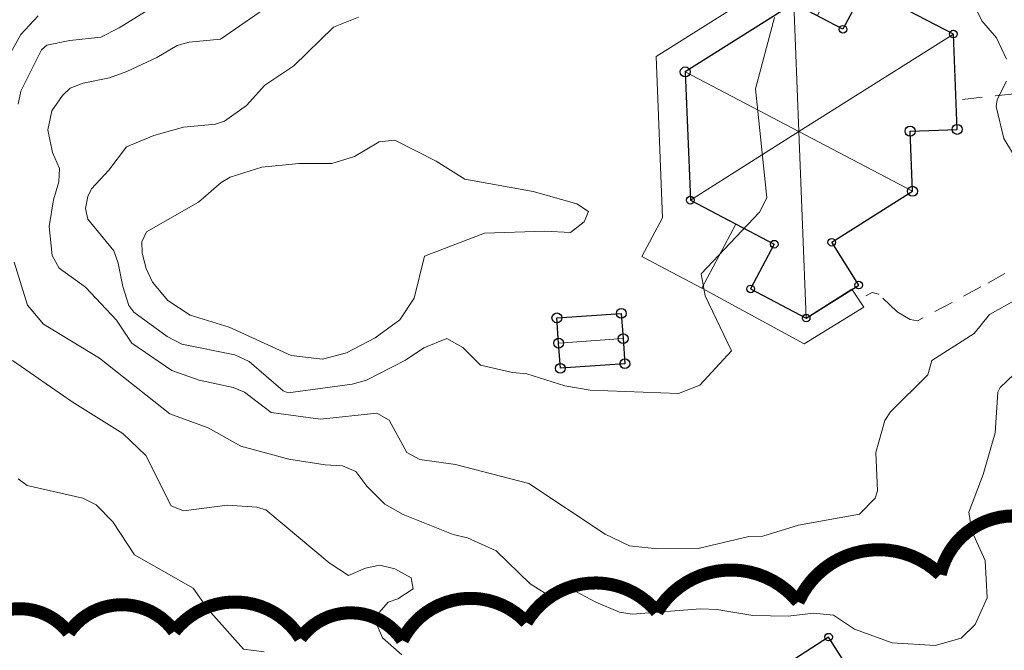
# Model space of a CAD drawing. Header units: metres. Extents: x 0 to 385757, y 0 to 6885278.
# Tile 40 of 108: x 308835 to 308911, y 6884172 to 6884221. Entities that reach past the tile are written whole.
import ezdxf

# ---------------------------------------------------------------- set-up
doc = ezdxf.new("R2010")
doc.units = ezdxf.units.M
doc.linetypes.add('STVEGKANT', pattern=[2.5, 1.5, -1])
doc.layers.add('_Tiltak avløp Selje', color=1, linetype='Continuous', true_color=0xff0000)
doc.layers.add('K--DI---HUS_PRIKK', color=7, linetype='Continuous', true_color=0x000000)
doc.layers.add('K--DI---', color=7, linetype='Continuous')
doc.layers.add('K--DI---05014--Takkant-HUS_PRIKK', color=8, linetype='Continuous')
for name, color, linetype, lineweight in [('K--DI---05061--Veranda-HUSDIV', 8, 'Continuous', 9), ('K--DI---05080--Bygningslinje-HUSDIV', 8, 'Continuous', 9), ('K--DI---07007--AnnetVegarealAvgrensning-STVEGKANT', 252, 'STVEGKANT', 20), ('K--DI---Høydekurve-KURVE', 8, 'Continuous', 9), ('K--DI---Høydekurve-TKURVE', 7, 'Continuous', 20), ('K--DI---Mønelinje-HUSDIV', 8, 'Continuous', 9)]:
    doc.layers.add(name, color=color, linetype=linetype, lineweight=lineweight)

# ---------------------------------------------------------------- blocks, each defined once
blk = doc.blocks.new('BDS199')
at = {"layer": 'K--DI---'}
blk.add_circle((0, 0), 5, dxfattribs=at)

msp = doc.modelspace()

# ---------------------------------------------------------------- linework, layer by layer
at = {"layer": '_Tiltak avløp Selje', "const_width": 0.9999999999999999}
msp.add_lwpolyline([(308914.7592563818, 6884181.65659257, 0.52056705), (308905.9438832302, 6884178.092085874, 0.52056705), (308905.9438832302, 6884178.092085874, 0.52056705), (308895.0517927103, 6884175.986795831, 0.52056705), (308895.0517927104, 6884175.986795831, 0.52056705), (308884.2319650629, 6884175.224475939, 0.52056705), (308884.2319650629, 6884175.224475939, 0.52056705), (308874.2181168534, 6884174.418611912, 0.52056705), (308874.2181168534, 6884174.418611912, 0.52056705), (308864.7128561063, 6884173.046491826, 0.52056705), (308864.7128561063, 6884173.046491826, 0.52056705), (308856.9066176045, 6884173.198771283, 0.52056705), (308856.9066176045, 6884173.198771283, 0.52056705), (308847.2342743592, 6884173.721331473, 0.52056705), (308847.2342743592, 6884173.721331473, 0.52056705), (308839.1448752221, 6884173.619737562, 0.52056705), (308839.1448752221, 6884173.619737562, 0.52056705), (308831.3096123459, 6884173.234806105, 0.52056705)], format="xyb", dxfattribs=at)
at = {"layer": 'K--DI---05014--Takkant-HUS_PRIKK'}
for points in [[(308891.41, 6884200, 35.67), (308895.67, 6884197.76, 35.67), (308899.7, 6884200.3, 35.67), (308897.63, 6884203.58, 37.11), (308903.82, 6884207.49, 37.11), (308903.63, 6884212.100000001, 37.11), (308907.24, 6884212.24, 35.77), (308906.95, 6884219.55, 35.77), (308900.17, 6884223.11, 35.77), (308898.49, 6884219.92, 37.11), (308894.72, 6884221.9, 37.11), (308886.4, 6884216.65, 37.11), (308886.79, 6884206.810000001, 37.11), (308893.22, 6884203.43, 37.11), (308891.41, 6884200, 35.67)], [(308876.56, 6884197.78, 36.18), (308881.5, 6884198.12, 36.18), (308881.64, 6884196.19, 37.13), (308881.77, 6884194.26, 36.18), (308876.83, 6884193.91, 36.18), (308876.69, 6884195.84, 37.13), (308876.56, 6884197.78, 36.18)], [(308899.09, 6884170.62, 34.31), (308897.39, 6884173.29, 34.31), (308894.77, 6884171.61, 35.56), (308892.46, 6884170.13, 34.46)]]:
    msp.add_polyline3d(points, dxfattribs=at)
at = {"layer": 'K--DI---05061--Veranda-HUSDIV', "flags": 128}
for points, elevation in [([(308890.27, 6884204.98), (308886.79, 6884206.810000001), (308886.4, 6884216.65), (308894.72, 6884221.9), (308896.5, 6884220.96), (308897.52, 6884222.9), (308894.62, 6884224.43), (308884.16, 6884217.82), (308884.65, 6884205.46), (308883.08, 6884202.49), (308887.68, 6884200.07), (308890.27, 6884204.98)], 34.87), ([(308899.18, 6884199.98), (308895.67, 6884197.76), (308891.41, 6884200), (308893.22, 6884203.43), (308890.27, 6884204.98), (308887.68, 6884200.07), (308895.52, 6884195.79), (308900.08, 6884198.61), (308899.18, 6884199.98)], 33.92)]:
    msp.add_lwpolyline(points, dxfattribs=dict(at, elevation=elevation))
at = {"layer": 'K--DI---05080--Bygningslinje-HUSDIV'}
for points in [[(308894.72, 6884221.9, 37.11), (308895.11, 6884212.07, 40.28)], [(308906.95, 6884219.55, 35.77), (308895.11, 6884212.07, 40.28)], [(308886.4, 6884216.65, 37.11), (308895.11, 6884212.07, 40.28)], [(308886.79, 6884206.810000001, 37.11), (308895.11, 6884212.07, 40.28)], [(308903.82, 6884207.49, 37.11), (308895.11, 6884212.07, 40.28)], [(308895.67, 6884197.76, 35.67), (308895.11, 6884212.07, 40.28)]]:
    msp.add_polyline3d(points, dxfattribs=at)
at = {"layer": 'K--DI---07007--AnnetVegarealAvgrensning-STVEGKANT'}
for points in [[(308916.74, 6884211.310000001, 32.36), (308915.38, 6884213.03, 32.66), (308914.48, 6884213.74, 32.84), (308912.54, 6884214.77, 33.11), (308911.64, 6884214.96, 33.28), (308907.63, 6884214.54, 33.68)], [(308916.66, 6884205.25, 32.73), (308914.74, 6884203.34, 32.95), (308913.07, 6884202.41, 33.12), (308909.05, 6884200.15, 33.47), (308904.2, 6884197.55, 33.61), (308903.63, 6884197.65, 33.61), (308902.63, 6884198.25, 33.64), (308901.23, 6884199.61, 33.67), (308900.72, 6884199.72, 33.73), (308900.24, 6884199.47, 33.73)]]:
    msp.add_polyline3d(points, dxfattribs=at)
at = {"layer": 'K--DI---Høydekurve-KURVE', "flags": 128}
for points, elevation in [([(308835.28, 6884214.18), (308835.47, 6884215.18), (308837.06, 6884218.34), (308837.46, 6884218.7), (308839.24, 6884219.05), (308841.6, 6884219.310000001), (308843.01, 6884220.02), (308846.14, 6884221.98)], 32), ([(308908.4, 6884222.100000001), (308909.13, 6884220.560000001), (308910.26, 6884219.27), (308911.03, 6884217.63)], 33), ([(308911.74, 6884199.16), (308909.71, 6884198.05), (308908.54, 6884196.59), (308905.3, 6884194.51), (308905, 6884193.42), (308902.13, 6884190.58), (308901.7, 6884189.91), (308901, 6884187.44), (308901.14, 6884184.51), (308900.95, 6884183.95), (308899.75, 6884182.73), (308895.07, 6884181.87), (308892.34, 6884181.04), (308891.28, 6884181.01), (308887.39, 6884180.08), (308884.26, 6884180.060000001), (308882.12, 6884180.29), (308880.26, 6884181.19), (308874.42, 6884185.07), (308868.8, 6884186.53), (308866.05, 6884186.91), (308865.05, 6884187.44), (308863.71, 6884189.93), (308862.76, 6884190.48), (308858.44, 6884190.01), (308854.66, 6884190.52), (308852.62, 6884192.09), (308851.74, 6884192.45), (308849.13, 6884193), (308847.04, 6884193.75), (308843.98, 6884195.84), (308842.81, 6884197.600000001), (308840.43, 6884200.13), (308838.42, 6884201.600000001), (308837.88, 6884202.560000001), (308837.65, 6884204.78), (308837.97, 6884206.84), (308838.38, 6884208.22), (308838.43, 6884209.23), (308837.89, 6884210.47), (308837.53, 6884212.21), (308837.86, 6884213.65), (308838.66, 6884214.83), (308839.26, 6884215.41), (308840.25, 6884215.78), (308842.26, 6884216.2), (308843.61, 6884216.68), (308845.9, 6884217.75), (308847.46, 6884218.68), (308848.37, 6884218.92), (308850.78, 6884219.15), (308854.16, 6884221.49)], 33), ([(308834.17, 6884217.17), (308835.47, 6884219.51), (308836.8, 6884220.94)], 31), ([(308893.23, 6884220.83), (308891.79, 6884215.34), (308892.65, 6884206.98), (308892.08, 6884205.890000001), (308887.62, 6884201.17), (308887.93, 6884199.47), (308889.94, 6884195.24), (308887.52, 6884192.61), (308885.87, 6884191.99), (308879.11, 6884192.23), (308877.18, 6884192.560000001), (308874.25, 6884193.49), (308873.15, 6884193.58), (308870.7, 6884194.140000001), (308869.35, 6884195.51), (308868.12, 6884196.21), (308866.35, 6884195.49), (308864.95, 6884194.53), (308861.97, 6884193), (308860.86, 6884192.7), (308855.97, 6884192.04), (308855.59, 6884192.18), (308852.98, 6884194.44), (308851.88, 6884194.94), (308847.82, 6884195.76), (308846.69, 6884196.350000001), (308844.14, 6884198.23), (308843.75, 6884198.73), (308843.28, 6884200.18), (308842.94, 6884201.97), (308842.59, 6884202.93), (308840.61, 6884205.34), (308840.44, 6884206.16), (308840.61, 6884207.09), (308840.9, 6884207.67), (308842.23, 6884209.11), (308843.56, 6884210.91), (308845.66, 6884211.76), (308847.94, 6884212.4), (308850.39, 6884212.63), (308851.08, 6884212.86), (308852.77, 6884214.060000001), (308854.17, 6884215.63), (308856.39, 6884217.12), (308859.44, 6884220.09), (308861.35, 6884220.86)], 34), ([(308911.03, 6884215.94), (308910.31, 6884214.54), (308910.23, 6884214), (308910.81, 6884211.55), (308911.48, 6884210.45)], 33), ([(308912.65, 6884194.45), (308910.55, 6884192.45), (308910.36, 6884192.07), (308910.16, 6884188.97), (308909.23, 6884185.77), (308908.14, 6884182.87), (308908.37, 6884181.42), (308909.4, 6884179.16), (308909.54, 6884176.310000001), (308908.63, 6884174.26), (308907.56, 6884173.2), (308905.55, 6884172.65), (308902.25, 6884172.86), (308899.38, 6884173.890000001), (308897.75, 6884174.97), (308896.23, 6884175.12), (308894.29, 6884174.9), (308891.58, 6884174.95), (308888.82, 6884175.41), (308887.56, 6884175.46), (308882.32, 6884175.060000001), (308881.36, 6884175.21), (308879.54, 6884175.97), (308877.64, 6884177), (308876.01, 6884176.43), (308874.52, 6884177.37), (308871.91, 6884179.9), (308869.71, 6884180.9), (308868.61, 6884181.17), (308864.78, 6884182.69), (308863.38, 6884183.49), (308861.99, 6884184.88), (308861.14, 6884185.99), (308860.14, 6884186.43), (308858.81, 6884186.5), (308856.02, 6884186.94), (308852.33, 6884187.94), (308849.84, 6884189.350000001), (308846.9, 6884190.41), (308841.51, 6884194.69), (308837.21, 6884197.3), (308835.99, 6884198.76), (308834.96, 6884202.060000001)], 32), ([(308864.67, 6884171.93), (308863.19, 6884173.24), (308862.79, 6884174.18), (308862.95, 6884175.19), (308863.62, 6884175.96), (308864.38, 6884176.24), (308865.55, 6884177), (308865.39, 6884177.83), (308864.14, 6884178.54), (308863, 6884178.82), (308861.89, 6884178.59), (308860.6, 6884178.01), (308859.11, 6884178.99), (308854.25, 6884183.05), (308853.57, 6884183.26), (308851.31, 6884183.42), (308847.94, 6884182.97), (308847, 6884183.36), (308845.05, 6884187.23), (308843.3, 6884188.9), (308839.41, 6884191.33), (308834.84, 6884194.51)], 31)]:
    msp.add_lwpolyline(points, dxfattribs=dict(at, elevation=elevation))
at = {"layer": 'K--DI---Høydekurve-TKURVE', "flags": 128}
for points, elevation in [([(308878.1, 6884206.54), (308878.99, 6884205.95), (308878.65, 6884205.16), (308877.6, 6884204.33), (308875.63, 6884204.43), (308871.02, 6884204.28), (308866.41, 6884202.52), (308865.63, 6884199.28), (308864.52, 6884197.62), (308862.63, 6884196.25), (308860.43, 6884195.11), (308858.59, 6884194.600000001), (308856.2, 6884194.890000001), (308851.44, 6884197.07), (308848.44, 6884197.98), (308846.75, 6884199.11), (308845.56, 6884200.51), (308845.07, 6884201.57), (308844.78, 6884202.74), (308844.75, 6884203.61), (308845.1, 6884204.390000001), (308849.1, 6884206.66), (308850.84, 6884208.16), (308851.51, 6884208.57), (308853.94, 6884209.350000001), (308856.77, 6884209.63), (308859.3, 6884209.62), (308861.04, 6884210.16), (308862.94, 6884211.28), (308864.14, 6884211.4), (308867.31, 6884209.810000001), (308869.5, 6884208.42), (308874.74, 6884207.47), (308878.1, 6884206.54)], 35), ([(308854.12, 6884172.16), (308852.54, 6884172.36), (308849.82, 6884175.42), (308848.67, 6884177.04), (308844.18, 6884179.61), (308842.52, 6884182.140000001), (308841.24, 6884183.45), (308840.22, 6884183.96), (308835.96, 6884184.91), (308835.27, 6884185.44)], 30)]:
    msp.add_lwpolyline(points, dxfattribs=dict(at, elevation=elevation))
at = {"layer": 'K--DI---Mønelinje-HUSDIV', "elevation": 37.13, "flags": 128}
msp.add_lwpolyline([(308876.69, 6884195.84), (308881.64, 6884196.19)], dxfattribs=at)

# ---------------------------------------------------------------- block references
at = {"layer": 'K--DI---HUS_PRIKK', "linetype": 'Continuous'}
for p, xscale, yscale, rotation in [((308898.49, 6884219.92, 37.11), 0.05924620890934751, 0.05924620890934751, 152.2915924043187), ((308906.95, 6884219.55, 35.77), 0.05924801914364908, 0.05924801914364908, 152.2972149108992), ((308886.4, 6884216.65, 37.11), 0.07701056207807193, 0.07701056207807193, 272.2696813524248), ((308903.63, 6884212.100000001, 37.11), 0.07707122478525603, 0.07707122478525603, 2.220884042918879), ((308907.24, 6884212.24, 35.77), 0.0770078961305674, 0.0770078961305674, 92.271828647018), ((308903.82, 6884207.49, 37.11), 0.0768985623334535, 0.0768985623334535, 92.36009553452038), ((308886.79, 6884206.810000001, 37.11), 0.05923953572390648, 0.05923953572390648, 332.2708474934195), ((308893.22, 6884203.43, 37.11), 0.05921027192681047, 0.05921027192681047, 242.1795329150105), ((308897.63, 6884203.58, 37.11), 0.05799199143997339, 0.05799199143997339, 32.27912670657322), ((308899.7, 6884200.3, 35.67), 0.05799729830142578, 0.05799729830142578, 122.2559234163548), ((308891.41, 6884200, 35.67), 0.05923721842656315, 0.05923721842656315, 332.2636369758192), ((308891.41, 6884200, 35.67), 0.05923721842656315, 0.05923721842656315, 332.2636369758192), ((308881.5, 6884198.12, 36.18), 0.07478535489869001, 0.07478535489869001, 274.1489036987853), ((308876.56, 6884197.78, 36.18), 0.0750255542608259, 0.0750255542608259, 3.937225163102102), ((308876.56, 6884197.78, 36.18), 0.0750255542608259, 0.0750255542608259, 3.937225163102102), ((308895.67, 6884197.76, 35.67), 0.05800504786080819, 0.05800504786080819, 32.2221218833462), ((308876.69, 6884195.84, 37.13), 0.07514399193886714, 0.07514399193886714, 93.83367653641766), ((308881.64, 6884196.19, 37.13), 0.07512129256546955, 0.07512129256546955, 273.853480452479), ((308881.77, 6884194.26, 36.18), 0.0748942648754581, 0.0748942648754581, 184.0526455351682), ((308876.83, 6884193.91, 36.18), 0.07478535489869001, 0.07478535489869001, 94.14890369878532), ((308897.39, 6884173.29, 34.31), 0.05790441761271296, 0.05790441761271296, 212.6688605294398)]:
    msp.add_blockref('BDS199', p, dxfattribs=dict(at, xscale=xscale, yscale=yscale, rotation=rotation))

doc.saveas('drawing.dxf')
